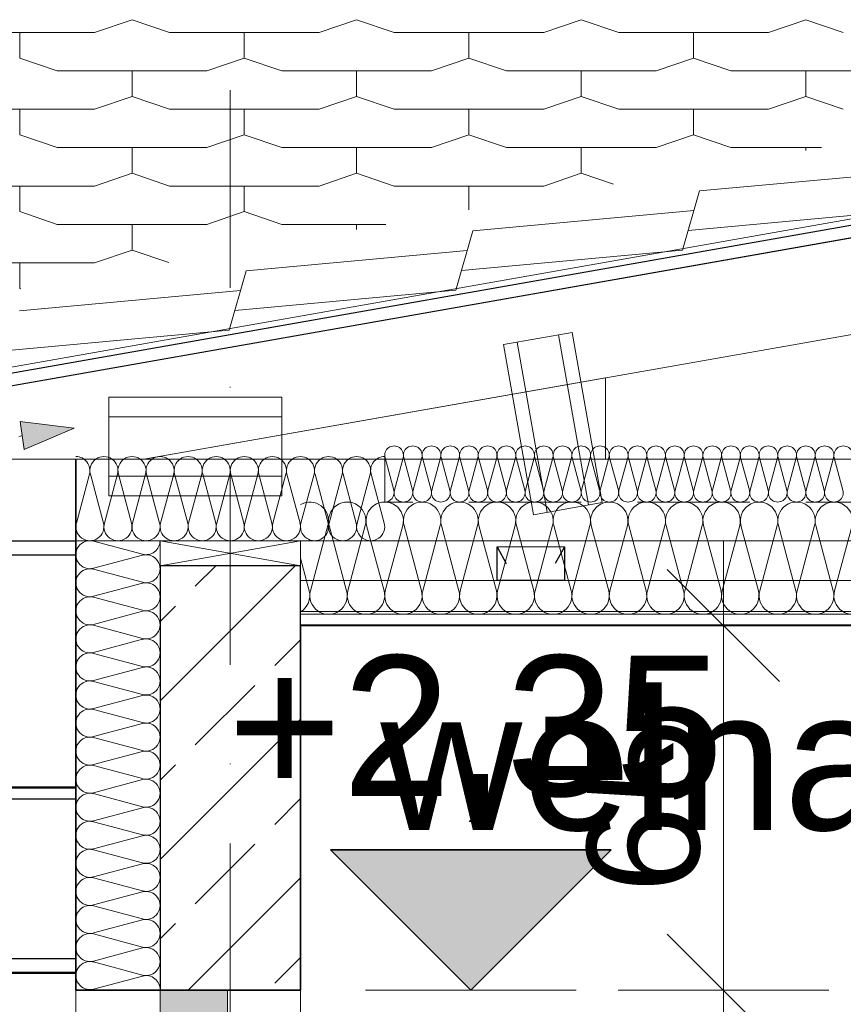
# Model space of a CAD drawing. Header units: centimetres. Extents: x -43488 to -10641, y 2063 to 22960.
# Tile 44 of 72: x -37487 to -37340, y 8616 to 8791. Entities that reach past the tile are written whole.
import ezdxf

# ---------------------------------------------------------------- set-up
doc = ezdxf.new("R2010")
doc.units = ezdxf.units.CM
doc.header["$MEASUREMENT"] = 0
for name, pattern in [('Kreski i kropki', [67.027776, 35.277777, -17.638888, 0, -14.111111]), ('Przerywana BARDZO DROBNA', [7.5, 5, -2.5]), ('Przerywana drobna', [30, 20, -10])]:
    doc.linetypes.add(name, pattern=pattern)
for name, color, linetype, lineweight, true_color in [('!kratownica_Nr_pióra__6', 7, 'Continuous', 18, 0x3fa3ff), ('!osie_Nr_pióra__6', 7, 'Continuous', 18, 0x3fa3ff), ('@Dachy_Nr_pióra__8', 7, 'Continuous', 13, 0x42bda7), ('_wyposazenie_Nr_pióra__6', 7, 'Continuous', 18, 0x3fa3ff), ('Dachy_Nr_pióra__6', 7, 'Continuous', 18, 0x3fa3ff), ('Krzywe_Nr_pióra__6', 7, 'Continuous', 18, 0x3fa3ff), ('Meble i wyposażenie_Nr_pióra__94', 7, 'Continuous', 18, 0x9f9f9f), ('Otoczenie i krajobraz_Nr_pióra__161', 7, 'Continuous', 35, 0xda4c01), ('Otoczenie i krajobraz_Nr_pióra__4', 7, 'Continuous', 25, 0x31fd59), ('Podłogi_Nr_pióra__4', 7, 'Continuous', 25, 0x31fd59), ('Wymiarowanie_Nr_pióra__3', 7, 'Continuous', 35, 0xff6500), ('Wymiarowanie_Nr_pióra__6', 7, 'Continuous', 18, 0x3fa3ff), ('Wymiarowanie_Nr_pióra__8', 7, 'Continuous', 13, 0x42bda7), ('Ściany zewnętrzne_Nr_pióra__161', 7, 'Continuous', 35, 0xda4c01), ('Ściany zewnętrzne_Nr_pióra__2', 7, 'Continuous', 40, 0x61c100), ('Ściany zewnętrzne_Nr_pióra__3', 7, 'Continuous', 35, 0xff6500), ('Ściany zewnętrzne_Nr_pióra__4', 7, 'Continuous', 25, 0x31fd59), ('Ściany zewnętrzne_Nr_pióra__5', 7, 'Continuous', 20, 0xfc3c2c), ('Ściany zewnętrzne_Nr_pióra__6', 7, 'Continuous', 18, 0x3fa3ff), ('Ściany zewnętrzne_Nr_pióra__7', 7, 'Continuous', 15, 0x9f9fff)]:
    doc.layers.add(name, color=color, linetype=linetype, lineweight=lineweight, true_color=true_color)
for name, color, linetype, lineweight in [('Podłogi_Nr_pióra__1', 8, 'Continuous', 50), ('Ściany zewnętrzne_Nr_pióra__1', 8, 'Continuous', 50), ('Ściany zewnętrzne_Nr_pióra__10', 1, 'Continuous', 0)]:
    doc.layers.add(name, color=color, linetype=linetype, lineweight=lineweight)
doc.layers.add('Wymiarowanie', color=7, linetype='Continuous')
doc.styles.add('STYL_AUTOMATYCZNY_1', font='txt')
doc.linetypes.add('izolacja 1_50', pattern='A,0,[1,Janisz._Ochraniew_DACH i KLIMA_V21.Shx,S=0.31746,R=0,X=0,Y=0],-40,0', length=40)
doc.dimstyles.new('STYL_AUTOMATYCZNY__1', dxfattribs={"dimtxt": 20, "dimasz": 19, "dimexe": 0.18, "dimexo": 0.0625, "dimgap": 0, "dimtad": 1, "dimdec": 0, "dimzin": 0, "dimdsep": 46, "dimtxsty": 'STYL_AUTOMATYCZNY_1', "dimblk": 'ARROWHEAD_6', "dimblk1": 'ARROWHEAD_6', "dimblk2": 'ARROWHEAD_6', "dimcen": 0.09, "dimse1": 1, "dimse2": 1, "dimclrd": 256, "dimclre": 256, "dimclrt": 256, "dimazin": 0, "dimtfac": 1, "dimtdec": 4, "dimtmove": 0, "dimatfit": 3, "dimfxl": 1, "dimtolj": 1, "dimtzin": 0, "dimarcsym": 0})
doc.dimstyles.new('STYL_AUTOMATYCZNY__9', dxfattribs={"dimtxt": 0.18, "dimasz": 18.24, "dimexe": 0.18, "dimexo": 0.0625, "dimgap": 0, "dimtad": 0, "dimtih": 1, "dimtoh": 1, "dimdec": 4, "dimzin": 0, "dimdsep": 46, "dimcen": 0.09, "dimadec": 0, "dimazin": 0, "dimtfac": 1, "dimtdec": 4, "dimtmove": 0, "dimatfit": 3, "dimldrblk": 'ARROWHEAD_5', "dimfxl": 1, "dimtolj": 1, "dimtzin": 0, "dimarcsym": 0})

# ---------------------------------------------------------------- blocks, each defined once
blk = doc.blocks.new('*D21')
at = {"layer": 'Wymiarowanie_Nr_pióra__3', "color": 30, "linetype": 'Continuous', "lineweight": 35, "true_color": 0xff6500}
for p, q in [((-37371.39, 8628.36), (-37351.39, 8608.36)), ((-37371.39, 8393.36), (-37351.39, 8373.36))]:
    blk.add_line(p, q, dxfattribs=at)
at = {"layer": 'Wymiarowanie_Nr_pióra__6', "color": 161, "linetype": 'Continuous', "lineweight": 18, "true_color": 0x3fa3ff}
for p, q in [((-37342.64, 8618.36), (-37380.14, 8618.36)), ((-37361.39, 8383.36), (-37361.39, 8618.36)), ((-37342.64, 8383.36), (-37380.14, 8383.36))]:
    blk.add_line(p, q, dxfattribs=at)
at = {"layer": 'Wymiarowanie_Nr_pióra__3', "color": 30, "lineweight": 35, "true_color": 0xff6500, "insert": (-37365.39, 8478.09), "char_height": 20, "attachment_point": 7, "rotation": 90, "style": 'STYL_AUTOMATYCZNY_1'}
blk.add_mtext('\\A1;{\\pql;\\fArial|b0|i0|c238|p38;235}', dxfattribs=at)
blk = doc.blocks.new('ARROWHEAD_6')
at = {"color": 0, "linetype": 'Continuous', "lineweight": 0}
for p, q in [((-0.5, -0.5), (0.5, 0.5)), ((0, 0), (-1, 0))]:
    blk.add_line(p, q, dxfattribs=at)
blk = doc.blocks.new('*D22')
at = {"layer": 'Wymiarowanie_Nr_pióra__3', "color": 30, "linetype": 'Continuous', "lineweight": 35, "true_color": 0xff6500}
for p, q in [((-37351.39, 8673.36), (-37371.39, 8693.36)), ((-37371.39, 8628.36), (-37351.39, 8608.36))]:
    blk.add_line(p, q, dxfattribs=at)
at = {"layer": 'Wymiarowanie_Nr_pióra__6', "color": 161, "linetype": 'Continuous', "lineweight": 18, "true_color": 0x3fa3ff}
for p, q in [((-37361.39, 8683.36), (-37361.39, 8698.36)), ((-37342.64, 8683.36), (-37380.14, 8683.36)), ((-37361.39, 8618.36), (-37361.39, 8683.36)), ((-37342.64, 8618.36), (-37380.14, 8618.36))]:
    blk.add_line(p, q, dxfattribs=at)
at = {"layer": 'Wymiarowanie_Nr_pióra__3', "color": 30, "lineweight": 35, "true_color": 0xff6500, "insert": (-37365.39, 8635.68), "char_height": 20, "attachment_point": 7, "rotation": 90, "style": 'STYL_AUTOMATYCZNY_1'}
blk.add_mtext('\\A1;{\\pql;\\fArial|b0|i0|c238|p38;65}', dxfattribs=at)
blk = doc.blocks.new('ARROWHEAD_5')
at = {"linetype": 'Continuous', "lineweight": 0}
blk.add_hatch(color=0, dxfattribs=at).paths.add_polyline_path([(-1, 0.2679), (0, 0), (-1, -0.2679)])
at = {"color": 0, "linetype": 'Continuous', "lineweight": 0}
blk.add_line((0, 0), (-1, 0), dxfattribs=at)

msp = doc.modelspace()

# ---------------------------------------------------------------- hatches: boundary and pattern name
at = {"layer": 'Krzywe_Nr_pióra__6', "linetype": 'Continuous', "lineweight": 18, "true_color": 0x3fa3ff}
msp.add_hatch(color=161, dxfattribs=at).paths.add_polyline_path([(-37477.03, 8718.52), (-37486.62, 8719.7), (-37485.92, 8714.75)])
at = {"layer": 'Wymiarowanie_Nr_pióra__3', "linetype": 'Continuous', "lineweight": 35, "true_color": 0xff6500}
msp.add_hatch(color=30, dxfattribs=at).paths.add_polyline_path([(-37406.39, 8618.36), (-37381.39, 8643.36), (-37431.39, 8643.36)])
at = {"layer": 'Ściany zewnętrzne_Nr_pióra__3', "linetype": 'Continuous', "lineweight": 35, "true_color": 0xff6500}
msp.add_hatch(color=30, dxfattribs=at).paths.add_polyline_path([(-37461.71, 8618.36), (-37461.71, 8613.36), (-37449.71, 8613.36), (-37449.71, 8618.36)])
at = {"layer": 'Ściany zewnętrzne_Nr_pióra__7', "linetype": 'Continuous', "lineweight": 15, "true_color": 0x9f9fff}
h = msp.add_hatch(dxfattribs=at)
h.set_pattern_fill('A_beton_zbrojony', color=161, style=0, pattern_type=2)
h.set_pattern_definition([(45, (0, 0), (-14.142136, 14.142136), []), (45, (-7.071, 7.071), (-14.142136, 14.142136), [15, -5])])
h.paths.add_polyline_path([(-37461.71, 8618.36), (-37436.71, 8618.36), (-37436.71, 8693.98), (-37461.71, 8693.98)])

# ---------------------------------------------------------------- linework, layer by layer
at = {"layer": '!kratownica_Nr_pióra__6', "color": 161, "linetype": 'Continuous', "lineweight": 18, "true_color": 0x3fa3ff}
for p, q in [((-37388.33, 8735.6), (-37400.54, 8733.44)), ((-37385.43, 8704.84), (-37390.77, 8735.16)), ((-37382.98, 8705.27), (-37388.33, 8735.6)), ((-37400.54, 8733.44), (-37395.19, 8703.11)), ((-37398.1, 8733.87), (-37392.75, 8703.54)), ((-37440.05, 8724.05), (-37470.85, 8724.05)), ((-37470.85, 8724.05), (-37470.85, 8706.46)), ((-37440.05, 8706.46), (-37440.05, 8724.05)), ((-37440.05, 8720.53), (-37470.85, 8720.53)), ((-37470.85, 8709.97), (-37440.05, 8709.97)), ((-37470.85, 8706.46), (-37440.05, 8706.46)), ((-37395.19, 8703.11), (-37382.98, 8705.27)), ((-37461.71, 8689.48), (-37461.71, 8698.48)), ((-37461.71, 8698.48), (-37436.71, 8698.48)), ((-37436.71, 8693.98), (-37461.71, 8698.48)), ((-37461.71, 8693.98), (-37436.71, 8698.48)), ((-37436.71, 8698.48), (-37436.71, 8689.48)), ((-37461.71, 8693.98), (-37436.71, 8693.98))]:
    msp.add_line(p, q, dxfattribs=at)
for points in [[(-37562.53, 8712.98), (-37513.58, 8712.98), (-37464.63, 8712.98), (-36884.24, 8815.31), (-36885.71, 8823.69), (-36887.19, 8832.06)], [(-37382.39, 8727.48), (-37464.63, 8712.98), (-37382.39, 8712.98), (-37382.39, 8727.48)], [(-36887.55, 8698.48), (-36887.55, 8705.73), (-36887.55, 8712.98), (-37562.53, 8712.98), (-37576.71, 8710.48), (-37576.71, 8698.48)]]:
    msp.add_lwpolyline(points, close=True, dxfattribs=at)
at = {"layer": '!osie_Nr_pióra__6', "color": 161, "linetype": 'Kreski i kropki', "lineweight": 18, "true_color": 0x3fa3ff}
msp.add_line((-37449.21, 9047.3), (-37449.21, 8191.44), dxfattribs=at)
at = {"layer": '@Dachy_Nr_pióra__8', "color": 135, "linetype": 'Continuous', "lineweight": 13, "true_color": 0x42bda7}
msp.add_line((-36787.94, 8849.73), (-37577.23, 8710.39), dxfattribs=at)
at = {"layer": 'Dachy_Nr_pióra__6', "color": 161, "linetype": 'Continuous', "lineweight": 18, "true_color": 0x3fa3ff}
for p, q in [((-37473.38, 8789.04), (-37466.71, 8791.32)), ((-37466.71, 8791.32), (-37460.04, 8789.04)), ((-37433.38, 8789.04), (-37426.71, 8791.32)), ((-37426.71, 8791.32), (-37420.04, 8789.04)), ((-37393.38, 8789.04), (-37386.71, 8791.32)), ((-37386.71, 8791.32), (-37380.04, 8789.04)), ((-37353.38, 8789.04), (-37346.71, 8791.32)), ((-37346.71, 8791.32), (-37340.04, 8789.04)), ((-37500.04, 8789.04), (-37473.38, 8789.04)), ((-37486.71, 8784.48), (-37486.71, 8789.04)), ((-37460.04, 8789.04), (-37433.38, 8789.04)), ((-37446.71, 8784.48), (-37446.71, 8789.04)), ((-37420.04, 8789.04), (-37393.38, 8789.04)), ((-37406.71, 8784.48), (-37406.71, 8789.04)), ((-37380.04, 8789.04), (-37353.38, 8789.04)), ((-37366.71, 8784.48), (-37366.71, 8789.04)), ((-37486.71, 8784.48), (-37480.04, 8782.2)), ((-37453.38, 8782.2), (-37446.71, 8784.48)), ((-37446.71, 8784.48), (-37440.04, 8782.2)), ((-37413.38, 8782.2), (-37406.71, 8784.48)), ((-37406.71, 8784.48), (-37400.04, 8782.2)), ((-37373.38, 8782.2), (-37366.71, 8784.48)), ((-37366.71, 8784.48), (-37360.04, 8782.2)), ((-37480.04, 8782.2), (-37453.38, 8782.2)), ((-37466.71, 8777.64), (-37466.71, 8782.2)), ((-37440.04, 8782.2), (-37413.38, 8782.2)), ((-37426.71, 8777.64), (-37426.71, 8782.2)), ((-37400.04, 8782.2), (-37373.38, 8782.2)), ((-37386.71, 8777.64), (-37386.71, 8782.2)), ((-37360.04, 8782.2), (-37333.38, 8782.2)), ((-37346.71, 8777.64), (-37346.71, 8782.2)), ((-37473.38, 8775.36), (-37466.71, 8777.64)), ((-37466.71, 8777.64), (-37460.04, 8775.36)), ((-37433.38, 8775.36), (-37426.71, 8777.64)), ((-37426.71, 8777.64), (-37420.04, 8775.36)), ((-37393.38, 8775.36), (-37386.71, 8777.64)), ((-37386.71, 8777.64), (-37380.04, 8775.36)), ((-37353.38, 8775.36), (-37346.71, 8777.64)), ((-37346.71, 8777.64), (-37340.04, 8775.36)), ((-37500.04, 8775.36), (-37473.38, 8775.36)), ((-37486.71, 8770.8), (-37486.71, 8775.36)), ((-37460.04, 8775.36), (-37433.38, 8775.36)), ((-37446.71, 8770.8), (-37446.71, 8775.36)), ((-37420.04, 8775.36), (-37393.38, 8775.36)), ((-37406.71, 8770.8), (-37406.71, 8775.36)), ((-37380.04, 8775.36), (-37353.38, 8775.36)), ((-37366.71, 8770.8), (-37366.71, 8775.36)), ((-37486.71, 8770.8), (-37480.04, 8768.52)), ((-37453.38, 8768.52), (-37446.71, 8770.8)), ((-37446.71, 8770.8), (-37440.04, 8768.52)), ((-37413.38, 8768.52), (-37406.71, 8770.8)), ((-37406.71, 8770.8), (-37400.04, 8768.52)), ((-37373.38, 8768.52), (-37366.71, 8770.8)), ((-37366.71, 8770.8), (-37360.04, 8768.52)), ((-37480.04, 8768.52), (-37453.38, 8768.52)), ((-37466.71, 8763.96), (-37466.71, 8768.52)), ((-37440.04, 8768.52), (-37413.38, 8768.52)), ((-37426.71, 8763.96), (-37426.71, 8768.52)), ((-37400.04, 8768.52), (-37373.38, 8768.52)), ((-37386.71, 8763.96), (-37386.71, 8768.52)), ((-37360.04, 8768.52), (-37343.95, 8768.52)), ((-37346.71, 8768.04), (-37346.71, 8768.52)), ((-37473.38, 8761.68), (-37466.71, 8763.96)), ((-37466.71, 8763.96), (-37460.04, 8761.68)), ((-37433.38, 8761.68), (-37426.71, 8763.96)), ((-37426.71, 8763.96), (-37420.04, 8761.68)), ((-37393.38, 8761.68), (-37386.71, 8763.96)), ((-37386.71, 8763.96), (-37380.96, 8762)), ((-37500.04, 8761.68), (-37473.38, 8761.68)), ((-37486.71, 8757.12), (-37486.71, 8761.68)), ((-37460.04, 8761.68), (-37433.38, 8761.68)), ((-37446.71, 8757.12), (-37446.71, 8761.68)), ((-37420.04, 8761.68), (-37393.38, 8761.68)), ((-37406.71, 8757.46), (-37406.71, 8761.68)), ((-37486.71, 8757.12), (-37480.04, 8754.84)), ((-37453.38, 8754.84), (-37446.71, 8757.12)), ((-37446.71, 8757.12), (-37440.04, 8754.84)), ((-37480.04, 8754.84), (-37453.38, 8754.84)), ((-37466.71, 8750.28), (-37466.71, 8754.84)), ((-37440.04, 8754.84), (-37421.53, 8754.84)), ((-37426.71, 8753.93), (-37426.71, 8754.84)), ((-37473.38, 8748), (-37466.71, 8750.28)), ((-37466.71, 8750.28), (-37460.14, 8748.03)), ((-37500.04, 8748), (-37473.38, 8748)), ((-37486.71, 8743.44), (-37486.71, 8748)), ((-37486.71, 8743.44), (-37486.53, 8743.38))]:
    msp.add_line(p, q, dxfattribs=at)
at = {"layer": 'Krzywe_Nr_pióra__6', "color": 161, "linetype": 'Continuous', "lineweight": 18, "true_color": 0x3fa3ff}
for p, q in [((-37485.92, 8714.75), (-37486.62, 8719.7)), ((-37477.03, 8718.52), (-37486.62, 8719.7)), ((-37477.03, 8718.52), (-37485.92, 8714.75))]:
    msp.add_line(p, q, dxfattribs=at)
at = {"layer": 'Krzywe_Nr_pióra__6', "color": 161, "linetype": 'Przerywana BARDZO DROBNA', "lineweight": 18, "true_color": 0x3fa3ff, "flags": 128}
msp.add_lwpolyline([(-37526.01, 8684.24), (-37522.64, 8686.06), (-37516.21, 8691.24), (-37506.77, 8705.23), (-37502.06, 8709.91), (-37496.79, 8713.34), (-37486.27, 8717.22)], dxfattribs=at)
at = {"layer": 'Meble i wyposażenie_Nr_pióra__94', "color": 253, "linetype": 'Continuous', "lineweight": 18, "true_color": 0x9f9f9f}
for p, q in [((-37421.65, 8713.26), (-37420.1, 8707.46)), ((-37418.43, 8713.26), (-37419.99, 8707.46)), ((-37418.32, 8713.26), (-37416.77, 8707.46)), ((-37415.1, 8713.26), (-37416.65, 8707.46)), ((-37414.99, 8713.26), (-37413.43, 8707.46)), ((-37411.77, 8713.26), (-37413.32, 8707.46)), ((-37411.65, 8713.26), (-37410.1, 8707.46)), ((-37408.43, 8713.26), (-37409.99, 8707.46)), ((-37408.32, 8713.26), (-37406.77, 8707.46)), ((-37405.1, 8713.26), (-37406.65, 8707.46)), ((-37404.99, 8713.26), (-37403.43, 8707.46)), ((-37401.77, 8713.26), (-37403.32, 8707.46)), ((-37401.65, 8713.26), (-37400.1, 8707.46)), ((-37398.43, 8713.26), (-37399.99, 8707.46)), ((-37398.32, 8713.26), (-37396.77, 8707.46)), ((-37395.1, 8713.26), (-37396.65, 8707.46)), ((-37394.99, 8713.26), (-37393.43, 8707.46)), ((-37391.77, 8713.26), (-37393.32, 8707.46)), ((-37391.65, 8713.26), (-37390.1, 8707.46)), ((-37388.43, 8713.26), (-37389.99, 8707.46)), ((-37388.32, 8713.26), (-37386.77, 8707.46)), ((-37385.1, 8713.26), (-37386.65, 8707.46)), ((-37384.99, 8713.26), (-37383.43, 8707.46)), ((-37381.77, 8713.26), (-37383.32, 8707.46)), ((-37381.65, 8713.26), (-37380.1, 8707.46)), ((-37378.43, 8713.26), (-37379.99, 8707.46)), ((-37378.32, 8713.26), (-37376.77, 8707.46)), ((-37375.1, 8713.26), (-37376.65, 8707.46)), ((-37374.99, 8713.26), (-37373.43, 8707.46)), ((-37371.77, 8713.26), (-37373.32, 8707.46)), ((-37371.65, 8713.26), (-37370.1, 8707.46)), ((-37368.43, 8713.26), (-37369.99, 8707.46)), ((-37368.32, 8713.26), (-37366.77, 8707.46)), ((-37365.1, 8713.26), (-37366.65, 8707.46)), ((-37364.99, 8713.26), (-37363.43, 8707.46)), ((-37361.77, 8713.26), (-37363.32, 8707.46)), ((-37361.65, 8713.26), (-37360.1, 8707.46)), ((-37358.43, 8713.26), (-37359.99, 8707.46)), ((-37358.32, 8713.26), (-37356.77, 8707.46)), ((-37355.1, 8713.26), (-37356.65, 8707.46)), ((-37354.99, 8713.26), (-37353.43, 8707.46)), ((-37351.77, 8713.26), (-37353.32, 8707.46)), ((-37351.65, 8713.26), (-37350.1, 8707.46)), ((-37348.43, 8713.26), (-37349.99, 8707.46)), ((-37348.32, 8713.26), (-37346.77, 8707.46)), ((-37345.1, 8713.26), (-37346.65, 8707.46)), ((-37344.99, 8713.26), (-37343.43, 8707.46)), ((-37341.77, 8713.26), (-37343.32, 8707.46)), ((-37341.65, 8713.26), (-37340.1, 8707.46)), ((-37474.29, 8710.33), (-37476.62, 8701.63)), ((-37474.12, 8710.33), (-37471.79, 8701.63)), ((-37469.29, 8710.33), (-37471.62, 8701.63)), ((-37469.12, 8710.33), (-37466.79, 8701.63)), ((-37464.29, 8710.33), (-37466.62, 8701.63)), ((-37464.12, 8710.33), (-37461.79, 8701.63)), ((-37459.29, 8710.33), (-37461.62, 8701.63)), ((-37459.12, 8710.33), (-37456.79, 8701.63)), ((-37454.29, 8710.33), (-37456.62, 8701.63)), ((-37454.12, 8710.33), (-37451.79, 8701.63)), ((-37449.29, 8710.33), (-37451.62, 8701.63)), ((-37449.12, 8710.33), (-37446.79, 8701.63)), ((-37444.29, 8710.33), (-37446.62, 8701.63)), ((-37444.12, 8710.33), (-37441.79, 8701.63)), ((-37439.29, 8710.33), (-37441.62, 8701.63)), ((-37439.12, 8710.33), (-37436.79, 8701.63)), ((-37434.29, 8710.33), (-37436.62, 8701.63)), ((-37434.12, 8710.33), (-37431.79, 8701.63)), ((-37429.29, 8710.33), (-37431.62, 8701.63)), ((-37429.12, 8710.33), (-37426.79, 8701.63)), ((-37424.29, 8710.33), (-37426.62, 8701.63)), ((-37424.12, 8710.33), (-37421.79, 8701.63)), ((-37431.82, 8701.16), (-37434.93, 8689.55)), ((-37431.6, 8701.16), (-37428.49, 8689.55)), ((-37425.16, 8701.16), (-37428.26, 8689.55)), ((-37424.93, 8701.16), (-37421.82, 8689.55)), ((-37418.49, 8701.16), (-37421.6, 8689.55)), ((-37418.26, 8701.16), (-37415.16, 8689.55)), ((-37411.82, 8701.16), (-37414.93, 8689.55)), ((-37411.6, 8701.16), (-37408.49, 8689.55)), ((-37405.16, 8701.16), (-37408.26, 8689.55)), ((-37404.93, 8701.16), (-37401.82, 8689.55)), ((-37398.49, 8701.16), (-37401.6, 8689.55)), ((-37398.26, 8701.16), (-37395.16, 8689.55)), ((-37391.82, 8701.16), (-37394.93, 8689.55)), ((-37391.6, 8701.16), (-37388.49, 8689.55)), ((-37385.16, 8701.16), (-37388.26, 8689.55)), ((-37384.93, 8701.16), (-37381.82, 8689.55)), ((-37378.49, 8701.16), (-37381.6, 8689.55)), ((-37378.26, 8701.16), (-37375.16, 8689.55)), ((-37371.82, 8701.16), (-37374.93, 8689.55)), ((-37371.6, 8701.16), (-37368.49, 8689.55)), ((-37365.16, 8701.16), (-37368.26, 8689.55)), ((-37364.93, 8701.16), (-37361.82, 8689.55)), ((-37358.49, 8701.16), (-37361.6, 8689.55)), ((-37358.26, 8701.16), (-37355.16, 8689.55)), ((-37351.82, 8701.16), (-37354.93, 8689.55)), ((-37351.6, 8701.16), (-37348.49, 8689.55)), ((-37345.16, 8701.16), (-37348.26, 8689.55)), ((-37344.93, 8701.16), (-37341.82, 8689.55)), ((-37338.49, 8701.16), (-37341.6, 8689.55)), ((-37464.85, 8696.07), (-37473.56, 8698.4)), ((-37464.85, 8695.9), (-37473.56, 8693.57)), ((-37436.71, 8695.36), (-37435.16, 8689.55)), ((-37464.85, 8691.07), (-37473.56, 8693.4)), ((-37464.85, 8690.9), (-37473.56, 8688.57)), ((-37464.85, 8686.07), (-37473.56, 8688.4)), ((-37464.85, 8685.9), (-37473.56, 8683.57)), ((-37464.85, 8681.07), (-37473.56, 8683.4)), ((-37464.85, 8680.9), (-37473.56, 8678.57)), ((-37464.85, 8676.07), (-37473.56, 8678.4)), ((-37464.85, 8675.9), (-37473.56, 8673.57)), ((-37464.85, 8671.07), (-37473.56, 8673.4)), ((-37464.85, 8670.9), (-37473.56, 8668.57)), ((-37464.85, 8666.07), (-37473.56, 8668.4)), ((-37464.85, 8665.9), (-37473.56, 8663.57)), ((-37464.85, 8661.07), (-37473.56, 8663.4)), ((-37464.85, 8660.9), (-37473.56, 8658.57)), ((-37464.85, 8656.07), (-37473.56, 8658.4)), ((-37464.85, 8655.9), (-37473.56, 8653.57)), ((-37464.85, 8651.07), (-37473.56, 8653.4)), ((-37464.85, 8650.9), (-37473.56, 8648.57)), ((-37464.85, 8646.07), (-37473.56, 8648.4)), ((-37464.85, 8645.9), (-37473.56, 8643.57)), ((-37464.85, 8641.07), (-37473.56, 8643.4)), ((-37464.85, 8640.9), (-37473.56, 8638.57)), ((-37464.85, 8636.07), (-37473.56, 8638.4)), ((-37464.85, 8635.9), (-37473.56, 8633.57)), ((-37464.85, 8631.07), (-37473.56, 8633.4)), ((-37464.85, 8630.9), (-37473.56, 8628.57)), ((-37464.85, 8626.07), (-37473.56, 8628.4)), ((-37464.85, 8625.9), (-37473.56, 8623.57)), ((-37464.85, 8621.07), (-37473.56, 8623.4)), ((-37464.85, 8620.9), (-37473.56, 8618.57)), ((-37473.43, 8618.36), (-37473.56, 8618.4))]:
    msp.add_line(p, q, dxfattribs=at)
for centre, radius, start, end in [((-37420.04, 8713.69), 1.67, 345.0191, 194.9809), ((-37416.71, 8713.69), 1.67, 345.0191, 194.9809), ((-37413.38, 8713.69), 1.67, 345.0191, 194.9809), ((-37410.04, 8713.69), 1.67, 345.0191, 194.9809), ((-37406.71, 8713.69), 1.67, 345.0191, 194.9809), ((-37403.38, 8713.69), 1.67, 345.0191, 194.9809), ((-37400.04, 8713.69), 1.67, 345.0191, 194.9809), ((-37396.71, 8713.69), 1.67, 345.0191, 194.9809), ((-37393.38, 8713.69), 1.67, 345.0191, 194.9809), ((-37390.04, 8713.69), 1.67, 345.0191, 194.9809), ((-37386.71, 8713.69), 1.67, 345.0191, 194.9809), ((-37383.38, 8713.69), 1.67, 345.0191, 194.9809), ((-37380.04, 8713.69), 1.67, 345.0191, 194.9809), ((-37376.71, 8713.69), 1.67, 345.0191, 194.9809), ((-37373.38, 8713.69), 1.67, 345.0191, 194.9809), ((-37370.04, 8713.69), 1.67, 345.0191, 194.9809), ((-37366.71, 8713.69), 1.67, 345.0191, 194.9809), ((-37363.38, 8713.69), 1.67, 345.0191, 194.9809), ((-37360.04, 8713.69), 1.67, 345.0191, 194.9809), ((-37356.71, 8713.69), 1.67, 345.0191, 194.9809), ((-37353.38, 8713.69), 1.67, 345.0191, 194.9809), ((-37350.04, 8713.69), 1.67, 345.0191, 194.9809), ((-37346.71, 8713.69), 1.67, 345.0191, 194.9809), ((-37343.38, 8713.69), 1.67, 345.0191, 194.9809), ((-37340.04, 8713.69), 1.67, 345.0191, 194.9809), ((-37476.71, 8710.98), 2.5, 345.0191, 89.9974), ((-37471.71, 8710.98), 2.5, 345.0191, 194.9809), ((-37466.71, 8710.98), 2.5, 345.0191, 194.9809), ((-37461.71, 8710.98), 2.5, 345.0191, 194.9809), ((-37456.71, 8710.98), 2.5, 345.0191, 194.9809), ((-37451.71, 8710.98), 2.5, 345.0191, 194.9809), ((-37446.71, 8710.98), 2.5, 345.0191, 194.9809), ((-37441.71, 8710.98), 2.5, 345.0191, 194.9809), ((-37436.71, 8710.98), 2.5, 345.0191, 194.9809), ((-37431.71, 8710.98), 2.5, 345.0191, 194.9809), ((-37426.71, 8710.98), 2.5, 345.0191, 194.9809), ((-37421.71, 8710.98), 2.5, 89.9959, 194.9809), ((-37421.71, 8707.03), 1.67, 270.0041, 14.9809), ((-37418.38, 8707.03), 1.67, 165.0191, 14.9809), ((-37415.04, 8707.03), 1.67, 165.0191, 14.9809), ((-37411.71, 8707.03), 1.67, 165.0191, 14.9809), ((-37408.38, 8707.03), 1.67, 165.0191, 14.9809), ((-37405.04, 8707.03), 1.67, 165.0191, 14.9809), ((-37401.71, 8707.03), 1.67, 165.0191, 14.9809), ((-37398.38, 8707.03), 1.67, 165.0191, 14.9809), ((-37395.04, 8707.03), 1.67, 165.0191, 14.9809), ((-37391.71, 8707.03), 1.67, 165.0191, 14.9809), ((-37388.38, 8707.03), 1.67, 165.0191, 14.9809), ((-37385.04, 8707.03), 1.67, 165.0191, 14.9809), ((-37381.71, 8707.03), 1.67, 165.0191, 14.9809), ((-37378.38, 8707.03), 1.67, 165.0191, 14.9809), ((-37375.04, 8707.03), 1.67, 165.0191, 14.9809), ((-37371.71, 8707.03), 1.67, 165.0191, 14.9809), ((-37368.38, 8707.03), 1.67, 165.0191, 14.9809), ((-37365.04, 8707.03), 1.67, 165.0191, 14.9809), ((-37361.71, 8707.03), 1.67, 165.0191, 14.9809), ((-37358.38, 8707.03), 1.67, 165.0191, 14.9809), ((-37355.04, 8707.03), 1.67, 165.0191, 14.9809), ((-37351.71, 8707.03), 1.67, 165.0191, 14.9809), ((-37348.38, 8707.03), 1.67, 165.0191, 14.9809), ((-37345.04, 8707.03), 1.67, 165.0191, 14.9809), ((-37341.71, 8707.03), 1.67, 165.0191, 14.9809), ((-37435.04, 8702.03), 3.33, 345.0191, 120.0002), ((-37428.38, 8702.03), 3.33, 345.0191, 194.9809), ((-37421.71, 8702.03), 3.33, 345.0191, 194.9809), ((-37415.04, 8702.03), 3.33, 345.0191, 194.9809), ((-37408.38, 8702.03), 3.33, 345.0191, 194.9809), ((-37401.71, 8702.03), 3.33, 345.0191, 194.9809), ((-37395.04, 8702.03), 3.33, 345.0191, 194.9809), ((-37388.38, 8702.03), 3.33, 345.0191, 194.9809), ((-37381.71, 8702.03), 3.33, 345.0191, 194.9809), ((-37375.04, 8702.03), 3.33, 345.0191, 194.9809), ((-37368.38, 8702.03), 3.33, 345.0191, 194.9809), ((-37361.71, 8702.03), 3.33, 345.0191, 194.9809), ((-37355.04, 8702.03), 3.33, 345.0191, 194.9809), ((-37348.38, 8702.03), 3.33, 345.0191, 194.9809), ((-37341.71, 8702.03), 3.33, 345.0191, 194.9809), ((-37474.21, 8700.98), 2.5, 165.0191, 14.9809), ((-37469.21, 8700.98), 2.5, 165.0191, 14.9809), ((-37464.21, 8700.98), 2.5, 165.0191, 14.9809), ((-37459.21, 8700.98), 2.5, 165.0191, 14.9809), ((-37454.21, 8700.98), 2.5, 165.0191, 14.9809), ((-37449.21, 8700.98), 2.5, 165.0191, 14.9809), ((-37444.21, 8700.98), 2.5, 165.0191, 14.9809), ((-37439.21, 8700.98), 2.5, 165.0191, 14.9809), ((-37434.21, 8700.98), 2.5, 165.0191, 14.9809), ((-37429.21, 8700.98), 2.5, 165.0191, 14.9809), ((-37424.21, 8700.98), 2.5, 165.0191, 14.9809), ((-37474.21, 8695.98), 2.5, 75.0191, 284.9809), ((-37464.21, 8698.48), 2.5, 255.0191, 359.9974), ((-37464.21, 8693.48), 2.5, 255.0191, 104.9809), ((-37474.21, 8690.98), 2.5, 75.0191, 284.9809), ((-37464.21, 8688.48), 2.5, 255.0191, 104.9809), ((-37438.38, 8688.69), 3.33, 299.9998, 14.9809), ((-37431.71, 8688.69), 3.33, 165.0191, 14.9809), ((-37425.04, 8688.69), 3.33, 165.0191, 14.9809), ((-37418.38, 8688.69), 3.33, 165.0191, 14.9809), ((-37411.71, 8688.69), 3.33, 165.0191, 14.9809), ((-37405.04, 8688.69), 3.33, 165.0191, 14.9809), ((-37398.38, 8688.69), 3.33, 165.0191, 14.9809), ((-37391.71, 8688.69), 3.33, 165.0191, 14.9809), ((-37385.04, 8688.69), 3.33, 165.0191, 14.9809), ((-37378.38, 8688.69), 3.33, 165.0191, 14.9809), ((-37371.71, 8688.69), 3.33, 165.0191, 14.9809), ((-37365.04, 8688.69), 3.33, 165.0191, 14.9809), ((-37358.38, 8688.69), 3.33, 165.0191, 14.9809), ((-37351.71, 8688.69), 3.33, 165.0191, 14.9809), ((-37345.04, 8688.69), 3.33, 165.0191, 14.9809), ((-37338.38, 8688.69), 3.33, 165.0191, 14.9809), ((-37474.21, 8685.98), 2.5, 75.0191, 284.9809), ((-37464.21, 8683.48), 2.5, 255.0191, 104.9809), ((-37474.21, 8680.98), 2.5, 75.0191, 284.9809), ((-37464.21, 8678.48), 2.5, 255.0191, 104.9809), ((-37474.21, 8675.98), 2.5, 75.0191, 284.9809), ((-37464.21, 8673.48), 2.5, 255.0191, 104.9809), ((-37474.21, 8670.98), 2.5, 75.0191, 284.9809), ((-37464.21, 8668.48), 2.5, 255.0191, 104.9809), ((-37474.21, 8665.98), 2.5, 75.0191, 284.9809), ((-37464.21, 8663.48), 2.5, 255.0191, 104.9809), ((-37474.21, 8660.98), 2.5, 75.0191, 284.9809), ((-37464.21, 8658.48), 2.5, 255.0191, 104.9809), ((-37474.21, 8655.98), 2.5, 75.0191, 284.9809), ((-37464.21, 8653.48), 2.5, 255.0191, 104.9809), ((-37474.21, 8650.98), 2.5, 75.0191, 284.9809), ((-37464.21, 8648.48), 2.5, 255.0191, 104.9809), ((-37474.21, 8645.98), 2.5, 75.0191, 284.9809), ((-37464.21, 8643.48), 2.5, 255.0191, 104.9809), ((-37474.21, 8640.98), 2.5, 75.0191, 284.9809), ((-37464.21, 8638.48), 2.5, 255.0191, 104.9809), ((-37474.21, 8635.98), 2.5, 75.0191, 284.9809), ((-37464.21, 8633.48), 2.5, 255.0191, 104.9809), ((-37474.21, 8630.98), 2.5, 75.0191, 284.9809), ((-37464.21, 8628.48), 2.5, 255.0191, 104.9809), ((-37474.21, 8625.98), 2.5, 75.0191, 284.9809), ((-37464.21, 8623.48), 2.5, 255.0191, 104.9809), ((-37474.21, 8620.98), 2.5, 75.0191, 284.9809), ((-37464.21, 8618.48), 2.5, 357.2354, 104.9809), ((-37474.21, 8615.98), 2.5, 75.0191, 107.8676)]:
    msp.add_arc(centre, radius, start, end, dxfattribs=at)
at = {"layer": 'Otoczenie i krajobraz_Nr_pióra__161', "color": 22, "linetype": 'Continuous', "lineweight": 35, "true_color": 0xda4c01}
msp.add_line((-37476.71, 8618.36), (-37476.71, 8712.98), dxfattribs=at)
at = {"layer": 'Otoczenie i krajobraz_Nr_pióra__4', "color": 100, "linetype": 'Continuous', "lineweight": 25, "true_color": 0x31fd59}
for p, q in [((-37574.21, 8698.48), (-37476.71, 8698.48)), ((-37576.71, 8695.98), (-37476.71, 8695.98))]:
    msp.add_line(p, q, dxfattribs=at)
at = {"layer": 'Podłogi_Nr_pióra__1', "color": 8, "linetype": 'Continuous', "lineweight": 50}
msp.add_line((-38006.71, 8654.48), (-37476.71, 8654.48), dxfattribs=at)
at = {"layer": 'Podłogi_Nr_pióra__4', "color": 100, "linetype": 'Continuous', "lineweight": 25, "true_color": 0x31fd59}
msp.add_line((-38004.71, 8652.48), (-37476.71, 8652.48), dxfattribs=at)
at = {"layer": 'Wymiarowanie_Nr_pióra__3', "color": 30, "linetype": 'Continuous', "lineweight": 35, "true_color": 0xff6500}
for p, q in [((-37406.39, 8618.36), (-37431.39, 8643.36)), ((-37431.39, 8643.36), (-37381.39, 8643.36)), ((-37381.39, 8643.36), (-37406.39, 8618.36))]:
    msp.add_line(p, q, dxfattribs=at)
at = {"layer": 'Wymiarowanie_Nr_pióra__6', "color": 161, "linetype": 'Continuous', "lineweight": 18, "true_color": 0x3fa3ff}
for q in [(-37425.14, 8618.36), (-37387.64, 8618.36)]:
    msp.add_line((-37406.39, 8618.36), q, dxfattribs=at)
at = {"layer": 'Ściany zewnętrzne_Nr_pióra__1', "color": 8, "linetype": 'Continuous', "lineweight": 50}
msp.add_line((-37476.71, 8621.48), (-38007.21, 8621.48), dxfattribs=at)
at = {"layer": 'Ściany zewnętrzne_Nr_pióra__10', "color": 1, "linetype": 'izolacja 1_50', "lineweight": 0}
for p, q in [((-37577.87, 8713.62), (-36670.13, 8873.67)), ((-37436.71, 8685.86), (-36864.19, 8685.86))]:
    msp.add_line(p, q, dxfattribs=at)
at = {"layer": 'Ściany zewnętrzne_Nr_pióra__161', "color": 22, "linetype": 'Continuous', "lineweight": 35, "true_color": 0xda4c01}
for p, q in [((-37436.71, 8618.36), (-37436.71, 8683.36)), ((-37476.71, 8618.36), (-37436.71, 8618.36))]:
    msp.add_line(p, q, dxfattribs=at)
at = {"layer": 'Ściany zewnętrzne_Nr_pióra__2', "color": 72, "linetype": 'Continuous', "lineweight": 40, "true_color": 0x61c100}
msp.add_line((-36861.71, 8683.36), (-37436.64, 8683.36), dxfattribs=at)
at = {"layer": 'Ściany zewnętrzne_Nr_pióra__4', "color": 100, "linetype": 'Continuous', "lineweight": 25, "true_color": 0x31fd59}
for p, q in [((-36669.59, 8872.66), (-37577.61, 8712.56)), ((-37577.23, 8710.39), (-36669.21, 8870.49)), ((-37401.71, 8691.36), (-37401.71, 8697.36)), ((-37401.71, 8697.36), (-37400.07, 8694.44)), ((-37389.71, 8697.36), (-37391.35, 8694.44)), ((-37389.71, 8697.36), (-37389.71, 8691.36)), ((-37389.71, 8691.36), (-37401.71, 8691.36)), ((-37476.71, 8623.98), (-38004.71, 8623.98))]:
    msp.add_line(p, q, dxfattribs=at)
at = {"layer": 'Ściany zewnętrzne_Nr_pióra__4', "color": 100, "linetype": 'Continuous', "lineweight": 25, "true_color": 0x31fd59, "flags": 128}
msp.add_lwpolyline([(-37461.71, 8618.36), (-37436.71, 8618.36), (-37436.71, 8693.98), (-37461.71, 8693.98)], close=True, dxfattribs=at)
at = {"layer": 'Ściany zewnętrzne_Nr_pióra__5', "color": 20, "linetype": 'Continuous', "lineweight": 20, "true_color": 0xfc3c2c}
for p, q in [((-37326.27, 8764.43), (-37365.64, 8760.83)), ((-37368.66, 8750.25), (-37365.64, 8760.83)), ((-37366.64, 8757.31), (-37406.01, 8753.7)), ((-37328.28, 8757.38), (-37367.65, 8753.78)), ((-37409.03, 8743.13), (-37406.01, 8753.7)), ((-37407.02, 8750.18), (-37446.39, 8746.58)), ((-37368.66, 8750.25), (-37408.03, 8746.65)), ((-37449.41, 8736), (-37446.39, 8746.58)), ((-37447.4, 8743.05), (-37486.77, 8739.45)), ((-37409.03, 8743.13), (-37448.4, 8739.52)), ((-37449.41, 8736), (-37488.78, 8732.4))]:
    msp.add_line(p, q, dxfattribs=at)
at = {"layer": 'Ściany zewnętrzne_Nr_pióra__6', "color": 161, "linetype": 'Przerywana drobna', "lineweight": 18, "true_color": 0x3fa3ff}
for p, q in [((-37421.71, 8705.36), (-37421.71, 8713.48)), ((-36876.71, 8705.36), (-37421.71, 8705.36))]:
    msp.add_line(p, q, dxfattribs=at)
at = {"layer": 'Ściany zewnętrzne_Nr_pióra__6', "color": 161, "linetype": 'Continuous', "lineweight": 18, "true_color": 0x3fa3ff}
for p, q in [((-37389.71, 8697.36), (-37401.71, 8697.36)), ((-37436.71, 8691.36), (-36861.71, 8691.36)), ((-37436.71, 8685.36), (-36861.71, 8685.36)), ((-37436.71, 8683.36), (-36861.71, 8683.36)), ((-37476.71, 8381.48), (-37476.71, 8618.36)), ((-37461.71, 8613.36), (-37461.71, 8618.36)), ((-37449.71, 8613.36), (-37449.71, 8618.36)), ((-37436.71, 8383.36), (-37436.71, 8618.36))]:
    msp.add_line(p, q, dxfattribs=at)

# ---------------------------------------------------------------- texts
at = {"layer": '_wyposazenie_Nr_pióra__6', "color": 161, "linetype": 'Continuous', "lineweight": 18, "true_color": 0x3fa3ff, "insert": (-37422.47, 8659.25), "char_height": 25, "attachment_point": 4, "style": 'STYL_AUTOMATYCZNY_1'}
msp.add_mtext('\\A1;{\\pql;\\fArial|b0|i0|c238|p38;wełna min. 20cm}', dxfattribs=at)
at = {"layer": 'Wymiarowanie_Nr_pióra__8', "color": 135, "lineweight": 13, "true_color": 0x42bda7, "insert": (-37449.7, 8648.36), "char_height": 25, "attachment_point": 7, "style": 'STYL_AUTOMATYCZNY_1'}
msp.add_mtext('\\A1;{\\pql;\\fArial|b0|i0|c238|p38;+2,35}', dxfattribs=at)

# ---------------------------------------------------------------- dimensions: what is measured, and where the dimension line sits
at = {"layer": 'Wymiarowanie', "color": 161, "linetype": 'Continuous', "lineweight": 18, "true_color": 0x3fa3ff}
for base, p1, p2, picture, middle in [((-37361.39, 8683.36), (-37436.71, 8618.36), (-37436.71, 8683.36), '*D22', (-37375.39, 8650.93)), ((-37361.39, 8618.36), (-37436.71, 8383.36), (-37436.71, 8618.36), '*D21', (-37375.39, 8500.96))]:
    dim = msp.add_linear_dim(base=base, p1=p1, p2=p2, angle=90, dimstyle='STYL_AUTOMATYCZNY__1', dxfattribs=at)
    dim.commit()
    dim.dimension.update_dxf_attribs({"geometry": picture, "text_midpoint": middle, "dimtype": 160, "text_rotation": 90})

# ---------------------------------------------------------------- leaders
at = {"layer": '_wyposazenie_Nr_pióra__6', "color": 161, "linetype": 'Continuous', "lineweight": 18, "true_color": 0x3fa3ff, "annotation_type": 0, "has_hookline": 1, "hookline_direction": 1, "text_width": 259.5}
msp.add_leader([(-37099.06, 8692.86), (-37124.76, 8659.25), (-37162.97, 8659.25)], dimstyle='STYL_AUTOMATYCZNY__9', dxfattribs=at)

doc.saveas('drawing.dxf')
